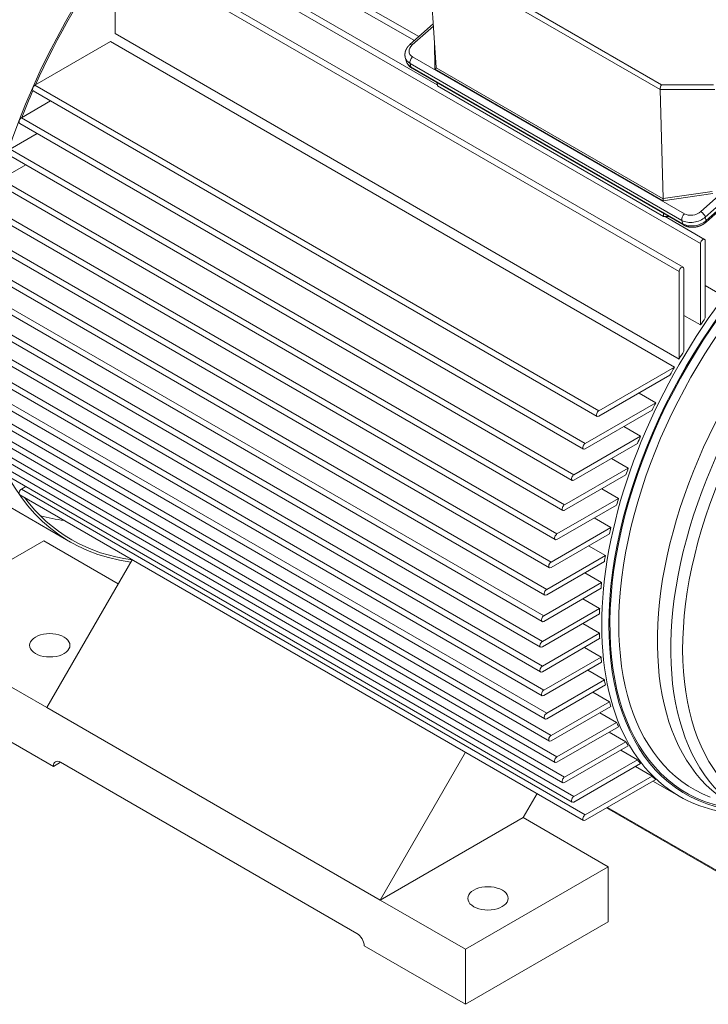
# Model space of a CAD drawing. Header units: millimetres. Extents: x -2784 to 2012, y -1738 to 1577.
# Tile 17 of 25: x -2433 to -2024, y 474 to 1058. Entities that reach past the tile are written whole.
import ezdxf

# ---------------------------------------------------------------- set-up
doc = ezdxf.new("R2010")
doc.units = ezdxf.units.MM
doc.layers.add('AM_VIS', color=7, linetype='Continuous', lineweight=20)

msp = doc.modelspace()

# ---------------------------------------------------------------- linework, layer by layer
at = {"layer": 'AM_VIS'}
for p, q in [((-2196.09, 1048.34), (-2348.56, 1136.37)), ((-2198.79, 1045.96), (-2350.97, 1133.82)), ((-1822.27, 1127.53), (-2028.73, 944.45)), ((-2026.06, 941.18), (-1819.6, 1124.26)), ((-2028.89, 925.41), (-2363.7, 1118.71)), ((-2185.21, 1019.6), (-2361.29, 1121.26)), ((-2025.64, 938.11), (-1819.18, 1121.19)), ((-1819.05, 1122.21), (-2025.51, 939.13)), ((-2041.61, 908.78), (-2376.43, 1102.09)), ((-2376.43, 1102.09), (-2376.43, 1050.21)), ((-2039.2, 911.33), (-2374.02, 1104.63)), ((-2185.88, 1029.91), (-2190.2, 1096.14)), ((-2190.2, 1096.14), (-2052.89, 1016.86)), ((-2052.07, 1019.74), (-2188.2, 1098.33)), ((-2201.49, 1043.56), (-2187.57, 1055.9)), ((-2200.05, 1043.36), (-2187.48, 1054.51)), ((-2041.61, 856.9), (-2376.43, 1050.21)), ((-2379.21, 1045.4), (-2424.13, 1019.46)), ((-2379.21, 1045.4), (-2044.39, 852.09)), ((-2186.92, 1045.86), (-2186.69, 1028.88)), ((-2204.21, 1035.87), (-2203.66, 1033.82)), ((-2038.46, 943.07), (-2199.88, 1036.26)), ((-2201.38, 1032.4), (-2039.96, 939.2)), ((-2201.38, 1032.4), (-2200.83, 1030.35)), ((-2039.41, 937.15), (-2200.83, 1030.35)), ((-2200.28, 1029.57), (-2038.86, 936.37)), ((-2186.69, 1028.88), (-2051.34, 950.73)), ((-2051.1, 952.03), (-2185.88, 1029.85)), ((-2089.32, 826.15), (-2424.13, 1019.46)), ((-2185.17, 1019.04), (-2185.29, 1020.91)), ((-2185.17, 1019.04), (-2050.81, 941.47)), ((-2021.27, 1019.74), (-2052.07, 1019.74)), ((-2090.32, 822.79), (-2425.13, 1016.09)), ((-2051.11, 952.1), (-2052.89, 1016.86)), ((-2052.89, 1016.86), (-2020.45, 1016.86)), ((-2414.82, 1010.14), (-2432.17, 1000.12)), ((-2097.35, 806.82), (-2432.17, 1000.12)), ((-2098.35, 803.45), (-2433.17, 996.76)), ((-2422.85, 990.8), (-2438.89, 981.54)), ((-2105.08, 784.87), (-2439.89, 978.18)), ((-2104.08, 788.24), (-2438.89, 981.54)), ((-2429.58, 972.23), (-2444.45, 963.64)), ((-2110.63, 766.97), (-2445.45, 960.27)), ((-2109.63, 770.33), (-2444.45, 963.64)), ((-2051.34, 950.73), (-2021.52, 955.13)), ((-2022.09, 956.38), (-2051.11, 952.1)), ((-2115.14, 749.67), (-2449.95, 942.98)), ((-2114.14, 753.04), (-2448.95, 946.34)), ((-2050.81, 941.47), (-2050.86, 943.3)), ((-2050.81, 941.47), (-2047.69, 941.47)), ((-2026.47, 927.95), (-2049.88, 941.47)), ((-2026.06, 941.18), (-2025.51, 939.13)), ((-2039.96, 939.2), (-2039.41, 937.15)), ((-2117.66, 736.3), (-2452.48, 929.61)), ((-2118.66, 732.94), (-2453.48, 926.24)), ((-2028.89, 925.41), (-2028.89, 877.12)), ((-2026.06, 881.25), (-2026.06, 927.04)), ((-2120.26, 720.11), (-2455.08, 913.41)), ((-2121.26, 716.74), (-2456.08, 910.05)), ((-2041.61, 908.78), (-2041.61, 856.9)), ((-2038.79, 861.64), (-2038.79, 910.41)), ((-2016.16, 894.86), (-2026.06, 900.57)), ((-2122.97, 701.06), (-2457.79, 894.36)), ((-2121.97, 704.42), (-2456.79, 897.73)), ((-2028.89, 877.12), (-2038.79, 882.83)), ((-2123.83, 685.87), (-2458.64, 879.17)), ((-2122.83, 689.23), (-2457.64, 882.54)), ((-2122.83, 674.54), (-2457.64, 867.84)), ((-2123.83, 671.17), (-2458.64, 864.48)), ((-2121.97, 660.33), (-2456.79, 853.64)), ((-2122.97, 656.96), (-2457.79, 850.27)), ((-2044.39, 852.09), (-2089.32, 826.15)), ((-2089.32, 822.89), (-2047.08, 847.27)), ((-2121.26, 643.26), (-2456.08, 836.56)), ((-2120.26, 646.62), (-2455.08, 839.93)), ((-2065.43, 836.68), (-2055.53, 830.96)), ((-2055.53, 830.96), (-2097.35, 806.82)), ((-2117.66, 633.43), (-2452.48, 826.73)), ((-2097.35, 803.55), (-2057.7, 826.44)), ((-2118.66, 630.06), (-2453.48, 823.37)), ((-2114.14, 620.76), (-2448.95, 814.07)), ((-2074.43, 816.78), (-2064.53, 811.07)), ((-2402.96, 748.24), (-2509.25, 809.6)), ((-2115.14, 617.4), (-2449.95, 810.7)), ((-2064.53, 811.07), (-2104.08, 788.24)), ((-2104.08, 784.97), (-2066.29, 806.79)), ((-2109.63, 608.67), (-2444.45, 801.97)), ((-2110.63, 605.3), (-2445.45, 798.61)), ((-2081.7, 797.89), (-2071.8, 792.17)), ((-2104.08, 597.18), (-2438.89, 790.48)), ((-2071.8, 792.17), (-2109.63, 770.33)), ((-2105.08, 593.81), (-2439.89, 787.12)), ((-2109.63, 767.07), (-2073.21, 788.09)), ((-2429.58, 781.16), (-2432.17, 779.67)), ((-2097.35, 586.36), (-2432.17, 779.67)), ((-2087.51, 779.84), (-2077.61, 774.13)), ((-2098.35, 583), (-2433.17, 776.3)), ((-2077.61, 774.13), (-2114.14, 753.04)), ((-2114.14, 749.77), (-2078.71, 770.22)), ((-2092.01, 762.54), (-2082.11, 756.83)), ((-2082.11, 756.83), (-2117.66, 736.3)), ((-2418.86, 748.98), (-2503.71, 699.99)), ((-2374.66, 723.46), (-2418.86, 748.98)), ((-2117.66, 733.04), (-2082.95, 753.08)), ((-2095.33, 745.93), (-2085.43, 740.22)), ((-2366.41, 737.76), (-2417.09, 649.98)), ((-2085.43, 740.22), (-2120.26, 720.11)), ((-2120.26, 716.84), (-2086.02, 736.61)), ((-2097.54, 729.96), (-2087.65, 724.24)), ((-2087.65, 724.24), (-2121.97, 704.42)), ((-2121.97, 701.15), (-2087.99, 720.77)), ((-2098.7, 714.59), (-2088.8, 708.88)), ((-2088.8, 708.88), (-2122.83, 689.23)), ((-2122.83, 685.97), (-2088.91, 705.55)), ((-2503.71, 699.99), (-2417.09, 649.98)), ((-2098.81, 699.83), (-2088.91, 694.11)), ((-2088.91, 694.11), (-2122.83, 674.54)), ((-2122.83, 671.27), (-2088.8, 690.92)), ((-2097.89, 685.66), (-2087.99, 679.95)), ((-2087.99, 679.95), (-2121.97, 660.33)), ((-2121.97, 657.06), (-2087.65, 676.88)), ((-2413.2, 615.07), (-2503.71, 667.33)), ((-2086.02, 666.39), (-2120.26, 646.62)), ((-2095.92, 672.11), (-2086.02, 666.39)), ((-2120.26, 643.36), (-2085.43, 663.46)), ((-2092.85, 659.18), (-2082.95, 653.47)), ((-2417.09, 649.98), (-2219.1, 535.67)), ((-2082.95, 653.47), (-2117.66, 633.43)), ((-2117.66, 630.16), (-2082.11, 650.68)), ((-2088.61, 646.93), (-2078.71, 641.21)), ((-2078.71, 641.21), (-2114.14, 620.76)), ((-2114.14, 617.5), (-2077.61, 638.59)), ((-2083.11, 635.41), (-2073.21, 629.69)), ((-2073.21, 629.69), (-2109.63, 608.67)), ((-2109.63, 605.4), (-2071.8, 627.24)), ((-2219.1, 535.67), (-2168.42, 623.45)), ((-2076.19, 624.71), (-2066.29, 619)), ((-2408.96, 617.52), (-2413.2, 615.07)), ((-2408.96, 617.52), (-2232.89, 515.87)), ((-2066.29, 619), (-2104.08, 597.18)), ((-2104.08, 593.91), (-2064.53, 616.74)), ((-2067.6, 614.97), (-2057.7, 609.26)), ((-2057.7, 609.26), (-2097.35, 586.36)), ((-2097.35, 583.1), (-2055.53, 607.24)), ((-2041.6, 597.35), (-2057.14, 606.31)), ((-2125.99, 598.95), (-2134.25, 584.66)), ((-2003.43, 544.08), (-2084.18, 590.7)), ((-2134.25, 584.66), (-2219.1, 535.67)), ((-2083.69, 555.47), (-2134.25, 584.66)), ((-2003.02, 543.17), (-2084.76, 590.37)), ((-2083.69, 555.47), (-2168.54, 506.48)), ((-2083.69, 522.81), (-2083.69, 555.47)), ((-2219.1, 535.67), (-2168.54, 506.48)), ((-2083.69, 522.81), (-2168.54, 473.82)), ((-2168.54, 473.82), (-2228.64, 508.52)), ((-2168.54, 506.48), (-2168.54, 473.82))]:
    msp.add_line(p, q, dxfattribs=at)
for centre, radius, start, end in [((-2196.91, 1035.74), 7.03, 195.92055, 241.34238), ((-2001.19, 669.14), 82.42, 240.62504, 270.78929)]:
    msp.add_arc(centre, radius, start, end, dxfattribs=at)
for centre, major_axis, ratio, start_param, end_param in [((-2373.25, 1045.16), (136, 235.56), 0.57735, 0.785398, 3.141593), ((-2266.96, 983.8), (136, 235.56), 0.57735, 0.785398, 3.378717), ((-2266.96, 983.8), (135.25, 234.26), 0.57735, 1.394761, 1.746831), ((-2195.1, 1040.5), (6.76, 1.81), 0.707107, 2.186276, 3.757072), ((-2199.5, 1041.31), (1.99, -2.24), 0.408248, 2.255516, 3.141593), ((-2194.55, 1038.45), (9.66, 2.59), 0.707107, 3.141593, 3.757072), ((-2199.33, 1034.21), (1.5, 2.6), 0.57735, 1.047198, 2.617994), ((-2194, 1036.41), (9.66, 2.59), 0.707107, 3.141593, 3.757072), ((-2198.78, 1032.17), (1.5, 2.6), 0.57735, 2.617994, 3.141593), ((-2186.87, 1029.56), (0.932, 0.547), 0.640485, 4.537935, 5.899292), ((-2186.89, 1030.59), (0.915, -0.988), 0.432123, 0.412433, 0.489275), ((-2424.13, 1017.82), (1, 1.73), 0.57735, 0.785398, 3.141593), ((-2052.07, 1018.1), (0.53, 1.99), 0.317837, 0.700439, 2.323595), ((-2266.96, 983.8), (135.25, 234.26), 0.57735, 1.760774, 1.825883), ((-2432.17, 998.49), (1, 1.73), 0.57735, 0.785398, 3.141593), ((-1928.48, 788.38), (109.5, 189.66), 0.57735, 0.785398, 3.420558), ((-1928.48, 788.38), (109.05, 188.88), 0.57735, 0.785398, 3.405842), ((-1926.01, 786.95), (107.07, 185.45), 0.57735, 0.785398, 3.230168), ((-1905.65, 775.2), (105.27, 182.33), 0.57735, 0.785398, 3.141593), ((-2051.52, 951.42), (0.2, 1.03), 0.368479, 4.061202, 5.422559), ((-2050.11, 951.63), (0.901, -0.78), 0.551961, 3.609335, 3.686177), ((-1897.72, 770.62), (105.27, 182.33), 0.57735, 0.785398, 3.141593), ((-2037.91, 941.02), (1.5, 2.6), 0.57735, 1.047198, 2.617994), ((-2033.13, 945.26), (9.66, 2.59), 0.707107, 3.757072, 5.327869), ((-2033.68, 947.31), (6.76, 1.81), 0.707107, 3.757072, 5.327869), ((-2028.18, 942.4), (1.99, -2.24), 0.408248, 0.684719, 2.255516), ((-1894.18, 768.58), (102.77, 178), 0.57735, 0.785398, 4.553598), ((-2032.58, 943.21), (9.66, 2.59), 0.707107, 3.757072, 5.327869), ((-2037.36, 938.97), (1.5, 2.6), 0.57735, 2.617994, 3.141593), ((-2027.63, 940.35), (1.99, -2.24), 0.408248, 0, 0.684719), ((-2027.47, 926.22), (1, 1.73), 0.57735, 5.497787, 8.63938), ((-1930.6, 789.6), (111, 192.26), 0.57735, 1.27806, 3.141593), ((-2040.2, 909.6), (1, 1.73), 0.57735, 5.497787, 8.63938), ((-1932.01, 790.42), (111, 192.26), 0.57735, 1.427774, 1.450472), ((-1932.01, 790.42), (111, 192.26), 0.57735, 1.533407, 1.558276), ((-1932.01, 790.42), (111, 192.26), 0.57735, 1.583317, 1.608186), ((-1932.01, 790.42), (111, 192.26), 0.57735, 1.691121, 1.713819), ((-2089.32, 824.52), (1, 1.73), 0.57735, 0.785398, 3.926991), ((-2097.35, 805.18), (1, 1.73), 0.57735, 0.785398, 3.926991), ((-1932.01, 790.42), (111, 192.26), 0.57735, 1.79046, 1.811662), ((-1932.01, 790.42), (111, 192.26), 0.57735, 1.883873, 1.904004), ((-2104.08, 786.61), (1, 1.73), 0.57735, 0.785398, 3.926991), ((-2432.17, 778.04), (1, 1.73), 0.57735, 0.785398, 3.141593), ((-2266.96, 983.8), (135.25, 234.26), 0.57735, 2.902419, 3.380057), ((-1932.01, 790.42), (111, 192.26), 0.57735, 1.973012, 1.992365), ((-2109.63, 768.7), (1, 1.73), 0.57735, 0.785398, 3.926991), ((-2307.4, 1007.15), (135.25, 234.26), 0.57735, 3.291683, 3.380766), ((-1932.01, 790.42), (111, 192.26), 0.57735, 2.059048, 2.077839), ((-2114.14, 751.4), (1, 1.73), 0.57735, 0.785398, 3.926991), ((-1932.01, 790.42), (111, 192.26), 0.57735, 2.142868, 2.161269), ((-2117.66, 734.67), (1, 1.73), 0.57735, 0.785398, 3.926991), ((-2120.26, 718.47), (1, 1.73), 0.57735, 0.785398, 3.926991), ((-1932.01, 790.42), (111, 192.26), 0.57735, 2.225189, 2.243342), ((-1932.01, 790.42), (111, 192.26), 0.57735, 2.306625, 2.324658), ((-2121.97, 702.79), (1, 1.73), 0.57735, 0.785398, 3.926991), ((-2415.32, 686.93), (12, 0), 0.57735, 2.356194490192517, 8.639379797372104), ((-1932.01, 790.42), (111, 192.26), 0.57735, 2.387731, 2.405764), ((-2122.83, 687.6), (1, 1.73), 0.57735, 0.785398, 3.926991), ((-1932.01, 790.42), (111, 192.26), 0.57735, 2.469046, 2.4872), ((-2122.83, 672.9), (1, 1.73), 0.57735, 0.785398, 3.926991), ((-1932.01, 790.42), (111, 192.26), 0.57735, 2.55112, 2.569521), ((-2121.97, 658.7), (1, 1.73), 0.57735, 0.785398, 3.926991), ((-1932.01, 790.42), (111, 192.26), 0.57735, 2.63455, 2.653341), ((-2120.26, 644.99), (1, 1.73), 0.57735, 0.785398, 3.926991), ((-1932.01, 790.42), (111, 192.26), 0.57735, 2.720024, 2.739377), ((-2117.66, 631.79), (1, 1.73), 0.57735, 0.785398, 3.926991), ((-1932.01, 790.42), (111, 192.26), 0.57735, 2.808385, 2.828516), ((-2114.14, 619.13), (1, 1.73), 0.57735, 0.785398, 3.926991), ((-2408.96, 612.62), (-3, 5.2), 0.57735, 5.497787, 7.068583), ((-1932.01, 790.42), (111, 192.26), 0.57735, 2.900727, 2.921929), ((-2109.63, 607.03), (1, 1.73), 0.57735, 0.785398, 3.926991), ((-1932.01, 790.42), (111, 192.26), 0.57735, 2.99857, 3.021268), ((-2104.08, 595.55), (1, 1.73), 0.57735, 0.785398, 3.926991), ((-2097.35, 584.73), (1, 1.73), 0.57735, 0.785398, 3.926991), ((-2155.1, 536.69), (12, 0), 0.57735, 2.356194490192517, 8.639379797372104), ((-2232.89, 510.97), (-3, 5.2), 0.57735, 3.926991, 5.497787)]:
    msp.add_ellipse(centre, major_axis=major_axis, ratio=ratio, start_param=start_param, end_param=end_param, dxfattribs=at)
for points, knots in [([(-2509.25, 809.6), (-2511.61, 811), (-2513.95, 812.44), (-2516.26, 813.92), (-2518.55, 815.45), (-2520.8, 817.01), (-2523.02, 818.62), (-2525.21, 820.26), (-2527.36, 821.94), (-2529.48, 823.66), (-2531.57, 825.42), (-2533.62, 827.21), (-2535.63, 829.03), (-2537.61, 830.89), (-2539.55, 832.78), (-2541.45, 834.7), (-2543.32, 836.64), (-2545.14, 838.62), (-2546.93, 840.62), (-2548.68, 842.65), (-2550.38, 844.7), (-2552.2, 846.97), (-2553.98, 849.27), (-2555.7, 851.59), (-2557.38, 853.94), (-2559.01, 856.31), (-2560.59, 858.7), (-2562.13, 861.11), (-2563.62, 863.54), (-2565.06, 865.98), (-2566.46, 868.45), (-2567.81, 870.92), (-2569.12, 873.42), (-2570.38, 875.92), (-2571.59, 878.44), (-2572.77, 880.97), (-2573.9, 883.51), (-2574.98, 886.07), (-2576.03, 888.63), (-2577.03, 891.2), (-2577.99, 893.77), (-2579.14, 897), (-2580.22, 900.25), (-2581.24, 903.5), (-2582.2, 906.75), (-2583.11, 910.02), (-2583.95, 913.3), (-2584.74, 916.58), (-2585.47, 919.86), (-2586.15, 923.15), (-2586.78, 926.45), (-2587.35, 929.75), (-2587.88, 933.05), (-2588.35, 936.36), (-2588.77, 939.67), (-2589.14, 942.99), (-2589.47, 946.3), (-2589.75, 949.62), (-2589.98, 952.94), (-2590.17, 956.26), (-2590.31, 959.58), (-2590.43, 963.67), (-2590.47, 967.75), (-2590.46, 971.83), (-2590.38, 975.92), (-2590.24, 980), (-2590.04, 984.09), (-2589.78, 988.17), (-2589.46, 992.26), (-2589.08, 996.34), (-2588.65, 1000.42), (-2588.15, 1004.5), (-2587.6, 1008.58), (-2587, 1012.65), (-2586.34, 1016.72), (-2585.63, 1020.79), (-2584.87, 1024.85), (-2584.05, 1028.92), (-2583.18, 1032.97), (-2582.26, 1037.02), (-2581.29, 1041.07), (-2580.23, 1045.26), (-2579.12, 1049.45), (-2577.95, 1053.63), (-2576.73, 1057.8), (-2575.46, 1061.96), (-2574.14, 1066.12), (-2572.77, 1070.26), (-2571.34, 1074.39), (-2569.87, 1078.52), (-2568.35, 1082.62), (-2566.78, 1086.72), (-2565.16, 1090.8), (-2563.49, 1094.87), (-2561.78, 1098.93), (-2560.02, 1102.96), (-2558.22, 1106.98), (-2556.37, 1110.99), (-2554.47, 1114.98), (-2552.53, 1118.94), (-2550.54, 1122.89), (-2548.54, 1126.76), (-2546.5, 1130.61), (-2544.42, 1134.44), (-2542.3, 1138.25), (-2540.13, 1142.04), (-2537.93, 1145.8), (-2535.69, 1149.54), (-2533.4, 1153.25), (-2531.08, 1156.94), (-2528.72, 1160.6), (-2526.32, 1164.23), (-2523.88, 1167.84), (-2521.41, 1171.41), (-2518.9, 1174.96), (-2516.35, 1178.48), (-2513.77, 1181.97), (-2511.15, 1185.42), (-2508.49, 1188.85), (-2505.8, 1192.24), (-2503.08, 1195.59), (-2500.3, 1198.93), (-2497.49, 1202.24), (-2494.65, 1205.51), (-2491.77, 1208.74), (-2488.86, 1211.94), (-2485.91, 1215.09), (-2482.93, 1218.21), (-2479.92, 1221.28), (-2476.88, 1224.32), (-2473.8, 1227.31), (-2470.7, 1230.26), (-2467.56, 1233.16), (-2464.39, 1236.02), (-2461.18, 1238.84), (-2457.95, 1241.61), (-2454.68, 1244.33), (-2451.38, 1247.01), (-2448.05, 1249.63), (-2444.69, 1252.21), (-2441.3, 1254.74), (-2437.85, 1257.23), (-2434.37, 1259.67), (-2430.86, 1262.05), (-2427.31, 1264.38), (-2423.74, 1266.66), (-2420.13, 1268.88), (-2416.48, 1271.03), (-2412.81, 1273.13), (-2409.1, 1275.17), (-2405.35, 1277.15), (-2401.57, 1279.06), (-2397.76, 1280.91), (-2393.91, 1282.69), (-2390.03, 1284.4), (-2386.11, 1286.04), (-2382.15, 1287.61), (-2378.16, 1289.1), (-2374.13, 1290.52), (-2370.07, 1291.86), (-2365.96, 1293.12), (-2362.42, 1294.13), (-2358.85, 1295.08), (-2355.26, 1295.96), (-2351.64, 1296.78), (-2347.99, 1297.53), (-2344.31, 1298.21), (-2340.61, 1298.81), (-2336.89, 1299.35), (-2333.14, 1299.8), (-2329.37, 1300.18), (-2325.57, 1300.48), (-2321.76, 1300.7), (-2317.92, 1300.83), (-2314.07, 1300.87), (-2310.2, 1300.82), (-2306.31, 1300.69), (-2302.42, 1300.46), (-2298.51, 1300.13), (-2294.6, 1299.7), (-2290.68, 1299.18), (-2287.93, 1298.75), (-2285.17, 1298.27), (-2282.42, 1297.74), (-2279.67, 1297.16), (-2276.93, 1296.52), (-2274.19, 1295.84), (-2271.45, 1295.1), (-2268.73, 1294.31), (-2266.01, 1293.46), (-2263.31, 1292.57), (-2260.62, 1291.62), (-2257.95, 1290.61), (-2255.29, 1289.56), (-2252.64, 1288.45), (-2250.02, 1287.29), (-2247.42, 1286.08), (-2244.84, 1284.81), (-2242.28, 1283.5), (-2239.75, 1282.14), (-2237.25, 1280.72)], [3.926991, 3.926991, 3.937756, 3.94852, 3.959285, 3.97005, 3.980815, 3.99158, 4.002345, 4.013109, 4.023874, 4.034639, 4.045404, 4.056169, 4.066934, 4.077698, 4.088463, 4.099228, 4.109993, 4.120758, 4.131523, 4.142288, 4.154055, 4.165822, 4.177589, 4.189356, 4.201124, 4.212891, 4.224658, 4.236425, 4.248192, 4.25996, 4.271727, 4.283494, 4.295261, 4.307028, 4.318796, 4.330563, 4.34233, 4.354097, 4.365864, 4.377632, 4.392328, 4.407024, 4.421721, 4.436417, 4.451113, 4.465809, 4.480506, 4.495202, 4.509898, 4.524595, 4.539291, 4.553987, 4.568683, 4.58338, 4.598076, 4.612772, 4.627469, 4.642165, 4.656861, 4.671557, 4.689604, 4.70765, 4.725696, 4.743742, 4.761789, 4.779835, 4.797881, 4.815927, 4.833974, 4.85202, 4.870066, 4.888112, 4.906159, 4.924205, 4.942251, 4.960298, 4.978344, 4.99639, 5.014436, 5.032483, 5.051226, 5.069969, 5.088713, 5.107456, 5.126199, 5.144943, 5.163686, 5.182429, 5.201173, 5.219916, 5.238659, 5.257403, 5.276146, 5.294889, 5.313633, 5.332376, 5.351119, 5.369863, 5.388606, 5.407349, 5.425819, 5.444289, 5.462759, 5.481229, 5.499699, 5.518169, 5.536638, 5.555108, 5.573578, 5.592048, 5.610518, 5.628988, 5.647457, 5.665927, 5.684397, 5.702867, 5.721337, 5.739807, 5.758277, 5.776746, 5.795332, 5.813917, 5.832503, 5.851088, 5.869674, 5.888259, 5.906845, 5.92543, 5.944016, 5.962601, 5.981187, 5.999772, 6.018358, 6.036943, 6.055529, 6.074114, 6.0927, 6.111285, 6.129871, 6.148456, 6.167167, 6.185877, 6.204588, 6.223298, 6.242008, 6.260719, 6.279429, 6.298139, 6.31685, 6.33556, 6.354271, 6.372981, 6.391691, 6.410402, 6.429112, 6.447822, 6.466533, 6.485243, 6.503954, 6.522664, 6.53869, 6.554715, 6.570741, 6.586766, 6.602792, 6.618817, 6.634843, 6.650868, 6.666894, 6.682919, 6.698945, 6.71497, 6.730996, 6.747022, 6.763047, 6.779073, 6.795098, 6.811124, 6.827149, 6.843175, 6.854445, 6.865716, 6.876986, 6.888256, 6.899527, 6.910797, 6.922068, 6.933338, 6.944609, 6.955879, 6.96715, 6.97842, 6.98969, 7.000961, 7.012231, 7.023502, 7.034772, 7.046043, 7.057313, 7.068583, 7.068583]), ([(-2204.21, 1035.87), (-2204.26, 1036.04), (-2204.29, 1036.21), (-2204.33, 1036.38), (-2204.36, 1036.55), (-2204.38, 1036.73), (-2204.4, 1036.9), (-2204.42, 1037.08), (-2204.43, 1037.25), (-2204.43, 1037.42), (-2204.43, 1037.6), (-2204.43, 1037.77), (-2204.42, 1037.95), (-2204.41, 1038.12), (-2204.39, 1038.29), (-2204.37, 1038.47), (-2204.35, 1038.64), (-2204.32, 1038.81), (-2204.29, 1038.98), (-2204.25, 1039.15), (-2204.21, 1039.31), (-2204.16, 1039.5), (-2204.1, 1039.68), (-2204.04, 1039.86), (-2203.98, 1040.04), (-2203.91, 1040.22), (-2203.84, 1040.39), (-2203.76, 1040.57), (-2203.68, 1040.74), (-2203.59, 1040.91), (-2203.5, 1041.07), (-2203.41, 1041.24), (-2203.31, 1041.4), (-2203.21, 1041.56), (-2203.11, 1041.72), (-2203, 1041.87), (-2202.89, 1042.03), (-2202.78, 1042.18), (-2202.67, 1042.33), (-2202.55, 1042.47), (-2202.42, 1042.62), (-2202.3, 1042.76), (-2202.17, 1042.9), (-2202.04, 1043.03), (-2201.91, 1043.17), (-2201.77, 1043.3), (-2201.63, 1043.43), (-2201.49, 1043.56)], [5.3278687, 5.3278687, 5.346975, 5.3660814, 5.3851877, 5.404294, 5.4234004, 5.4425067, 5.461613, 5.4807193, 5.4998257, 5.518932, 5.5380383, 5.5571447, 5.576251, 5.5953573, 5.6144637, 5.63357, 5.6526763, 5.6717827, 5.690889, 5.7099953, 5.7312246, 5.7524539, 5.7736831, 5.7949124, 5.8161416, 5.8373709, 5.8586001, 5.8798294, 5.9010587, 5.9222879, 5.9435172, 5.9647464, 5.9859757, 6.007205, 6.0284342, 6.0496635, 6.0708927, 6.092122, 6.1133512, 6.1345805, 6.1558098, 6.177039, 6.1982683, 6.2194975, 6.2407268, 6.261956, 6.2831853, 6.2831853]), ([(-2038.86, 936.37), (-2038.69, 936.27), (-2038.51, 936.18), (-2038.34, 936.09), (-2038.16, 936.01), (-2037.97, 935.92), (-2037.79, 935.85), (-2037.6, 935.77), (-2037.42, 935.7), (-2037.23, 935.64), (-2037.04, 935.58), (-2036.85, 935.52), (-2036.66, 935.47), (-2036.46, 935.42), (-2036.27, 935.37), (-2036.06, 935.32), (-2035.84, 935.28), (-2035.63, 935.24), (-2035.42, 935.21), (-2035.2, 935.18), (-2034.99, 935.16), (-2034.77, 935.14), (-2034.55, 935.12), (-2034.34, 935.11), (-2034.12, 935.1), (-2033.9, 935.1), (-2033.68, 935.1), (-2033.46, 935.1), (-2033.24, 935.11), (-2033.03, 935.12), (-2032.81, 935.14), (-2032.59, 935.16), (-2032.37, 935.18), (-2032.15, 935.21), (-2031.93, 935.24), (-2031.72, 935.27), (-2031.5, 935.31), (-2031.28, 935.35), (-2031.07, 935.4), (-2030.85, 935.45), (-2030.64, 935.5), (-2030.43, 935.56), (-2030.21, 935.62), (-2030, 935.68), (-2029.79, 935.75), (-2029.59, 935.82), (-2029.38, 935.9), (-2029.17, 935.97), (-2028.97, 936.06), (-2028.77, 936.14), (-2028.57, 936.23), (-2028.37, 936.32), (-2028.17, 936.42), (-2027.97, 936.52), (-2027.78, 936.62), (-2027.59, 936.73), (-2027.4, 936.84), (-2027.21, 936.95), (-2027.03, 937.06), (-2026.85, 937.18), (-2026.67, 937.31), (-2026.49, 937.43), (-2026.31, 937.56), (-2026.14, 937.69), (-2025.97, 937.83), (-2025.81, 937.97), (-2025.64, 938.11)], [1.570796, 1.570796, 1.593236, 1.615676, 1.638116, 1.660556, 1.682996, 1.705436, 1.727876, 1.750316, 1.772756, 1.795196, 1.817636, 1.840076, 1.862516, 1.884956, 1.909122, 1.933288, 1.957454, 1.98162, 2.005786, 2.029952, 2.054118, 2.078284, 2.10245, 2.126617, 2.150783, 2.174949, 2.199115, 2.223281, 2.247447, 2.271613, 2.295779, 2.319945, 2.344111, 2.368278, 2.392444, 2.41661, 2.440776, 2.464942, 2.489108, 2.513274, 2.53744, 2.561606, 2.585772, 2.609939, 2.634105, 2.658271, 2.682437, 2.706603, 2.730769, 2.754935, 2.779101, 2.803267, 2.827433, 2.851599, 2.875766, 2.899932, 2.924098, 2.948264, 2.97243, 2.996596, 3.020762, 3.044928, 3.069094, 3.09326, 3.117427, 3.141593, 3.141593])]:
    msp.add_open_spline(points, degree=1, knots=knots, dxfattribs=at)

doc.saveas('drawing.dxf')
